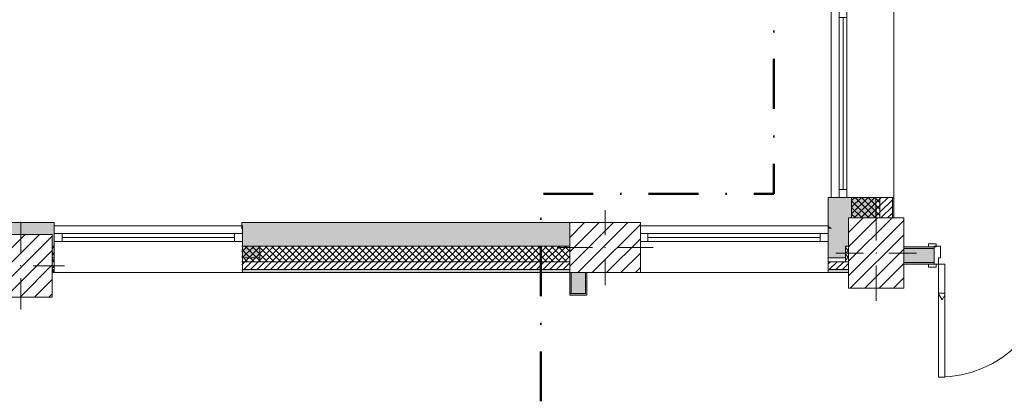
# Model space of a CAD drawing. Header units: millimetres. Extents: x -40968 to 11883, y -18948 to 4746.
# Tile 13 of 29: x -7257 to -977, y -13129 to -10724. Entities that reach past the tile are written whole.
import ezdxf

# ---------------------------------------------------------------- set-up
doc = ezdxf.new("R2010")
doc.units = ezdxf.units.MM
doc.header["$MEASUREMENT"] = 0
doc.linetypes.add('Punto & Rayas', pattern=[670.277762, 317.5, -176.388889, 0, -176.388874])
doc.linetypes.add('Wipeout_Contour', pattern=[1000, 0, -1000])
for name, color, linetype, lineweight, true_color in [('01_2D_Ambit_Pluma_Nº__242', 7, 'Continuous', 50, 0xfb0013), ('12_FAÇ_Façana_Pluma_Nº__102', 7, 'Continuous', 5, 0xcccccc), ('12_FAÇ_Façana_Pluma_Nº__174', 7, 'Continuous', 13, 0xe4ad2c), ('12_FAÇ_Façana_Pluma_Nº__176', 7, 'Continuous', 15, 0x93a0c6), ('12_FAÇ_Façana_Pluma_Nº__43', 7, 'Continuous', 5, 0xa4a4a6), ('Demolido_12_FAÇ_Façana_Pluma_Nº__102', 7, 'Continuous', 5, 0xcccccc), ('Demolido_12_FAÇ_Façana_Pluma_Nº__176', 7, 'Continuous', 15, 0x93a0c6), ('Demolido_Puertas Archicad_Pluma_Nº__3', 7, 'Continuous', 5, 0xa4a4a4), ('Puertas Archicad_Pluma_Nº__3', 7, 'Continuous', 5, 0xa4a4a4), ('Ventanas Archicad_Pluma_Nº__23', 7, 'Continuous', 5, 0xa4a4a6), ('Ventanas Archicad_Pluma_Nº__3', 7, 'Continuous', 5, 0xa4a4a4), ('Ventanas Archicad_Pluma_Nº__43', 7, 'Continuous', 5, 0xa4a4a6)]:
    doc.layers.add(name, color=color, linetype=linetype, lineweight=lineweight, true_color=true_color)
for name, color, linetype in [('10_ESTR_Pilars', 7, 'Continuous'), ('12_FAÇ_Façana', 7, 'Continuous'), ('Demolido_12_FAÇ_Façana', 7, 'Continuous'), ('Demolido_Puertas Archicad', 7, 'Continuous'), ('Puertas Archicad', 7, 'Continuous'), ('Ventanas Archicad', 7, 'Continuous')]:
    doc.layers.add(name, color=color, linetype=linetype)
for name, color, linetype, lineweight in [('10_ESTR_Pilars_Pluma_Nº__20', 1, 'Continuous', 5), ('10_ESTR_Pilars_Pluma_Nº__28', 7, 'Continuous', 20), ('10_ESTR_Pilars_Pluma_Nº__42', 8, 'Continuous', 25), ('12_FAÇ_Façana_Pluma_Nº__1', 7, 'Continuous', 5), ('12_FAÇ_Façana_Pluma_Nº__2', 8, 'Continuous', 5), ('12_FAÇ_Façana_Pluma_Nº__7', 7, 'Continuous', 5), ('Demolido_12_FAÇ_Façana_Pluma_Nº__7', 7, 'Continuous', 5), ('Demolido_Puertas Archicad_Pluma_Nº__1', 7, 'Continuous', 5), ('Demolido_Puertas Archicad_Pluma_Nº__7', 7, 'Continuous', 5), ('Puertas Archicad_Pluma_Nº__1', 7, 'Continuous', 5), ('Puertas Archicad_Pluma_Nº__7', 7, 'Continuous', 5), ('Ventanas Archicad_Pluma_Nº__1', 7, 'Continuous', 5), ('Ventanas Archicad_Pluma_Nº__7', 7, 'Continuous', 5)]:
    doc.layers.add(name, color=color, linetype=linetype, lineweight=lineweight)
pattern_1 = [(45, (0, 0), (-21.213203, 21.213203), [])]
pattern_2 = [(45, (0, 0), (-21.213203, 21.213203), []), (135, (0, 0), (21.213203, 21.213203), [])]
pattern_3 = [(0, (0, 0), (0, 75), [0, -75])]
pattern_4 = [(0, (0, 0), (0, 779.42), [48.75, -401.25]), (0, (225, 389.7), (0, 779.42), [48.75, -401.25]), (60, (0, 0), (-675, 389.7), [48.75, -401.25]), (60, (450, 0), (-675, 389.7), [48.75, -401.25]), (120, (48.75, 0), (675, 389.7), [48.75, -401.25]), (120, (498.75, 0), (675, 389.7), [48.75, -401.25]), (0, (0, 75), (0, 150), [0, -150, 0, -225]), (45, (75, 75), (-106.066, 106.066), [0, -112.5, 0, -187.5])]
pattern_5 = [(45, (0, 0), (-45.96194, 45.96194), [])]

# ---------------------------------------------------------------- blocks, each defined once
blk = doc.blocks.new('Ventana Vertical Multi-Faja 27')
at = {"layer": 'Ventanas Archicad_Pluma_Nº__1', "color": 7, "linetype": 'Continuous', "lineweight": 5}
for p, q in [((-600, 50), (600, 50)), ((-600, 0), (-550, 0)), ((-550, 0), (-550, -50)), ((-550, 0), (550, 0)), ((550, -50), (550, 0)), ((550, 0), (600, 0)), ((-550, -50), (-600, -50)), ((-550, -25), (550, -25)), ((550, -50), (-550, -50)), ((600, -50), (550, -50)), ((-600, -180), (-600, -155)), ((600, -180), (600, -155)), ((-600, -250), (600, -250))]:
    blk.add_line(p, q, dxfattribs=at)
at = {"layer": 'Ventanas Archicad_Pluma_Nº__7', "color": 7, "linetype": 'Continuous', "lineweight": 5}
for p, q in [((-600, 50), (-600, 30)), ((-600, 30), (-600, 0)), ((-600, 30), (-600, 0)), ((-600, 0), (-600, -50)), ((-600, 0), (-600, -50)), ((-600, 0), (-600, -50)), ((-600, 0), (-600, -50)), ((600, 50), (600, 30)), ((600, 30), (600, 0)), ((600, 30), (600, 0)), ((600, 0), (600, -50)), ((600, 0), (600, -50)), ((600, 0), (600, -50)), ((600, 0), (600, -50)), ((-600, -50), (-600, -80)), ((-600, -50), (-600, -80)), ((600, -50), (600, -80)), ((600, -50), (600, -80)), ((-600, -80), (-600, -155)), ((-600, -80), (-600, -155)), ((600, -80), (600, -155)), ((600, -80), (600, -155)), ((-600, -180), (-600, -230)), ((600, -180), (600, -230)), ((-600, -230), (-600, -250)), ((600, -230), (600, -250))]:
    blk.add_line(p, q, dxfattribs=at)
blk = doc.blocks.new('Muro_2_1', base_point=(-1681.1, -12339))
at = {"layer": '12_FAÇ_Façana', "linetype": 'Continuous', "lineweight": 0, "true_color": 0x000000}
h = blk.add_hatch(dxfattribs=at)
h.set_pattern_fill('Yeso_0001', color=18, style=0, pattern_type=2)
h.set_pattern_definition(pattern_3)
h.paths.add_polyline_path([(-3301.1, -12269), (-3301.1, -12244), (-3411.1, -12244), (-3411.1, -12269)])
h = blk.add_hatch(dxfattribs=at)
h.set_pattern_fill('Yeso_0001', color=18, style=0, pattern_type=2)
h.set_pattern_definition(pattern_3)
h.paths.add_polyline_path([(-2101.1, -12269), (-1991.1, -12269), (-1991.1, -12244), (-2101.1, -12244)])
at = {"layer": '12_FAÇ_Façana_Pluma_Nº__102', "linetype": 'Continuous', "lineweight": 0, "true_color": 0xe5e5e5}
for points in [[(-3411.1, -12169), (-3411.1, -12244), (-3301.1, -12244), (-3301.1, -12059)], [(-1991.1, -12169), (-2101.1, -12059), (-2101.1, -12244), (-1991.1, -12244)]]:
    blk.add_hatch(color=254, dxfattribs=at).paths.add_polyline_path(points)
at = {"layer": '12_FAÇ_Façana_Pluma_Nº__174', "linetype": 'Continuous', "lineweight": 13, "true_color": 0xe4ad2c}
h = blk.add_hatch(dxfattribs=at)
h.set_pattern_fill('SATE_Aislamiento_0001', color=42, style=0, pattern_type=2)
h.set_pattern_definition(pattern_2)
h.paths.add_polyline_path([(-1991.1, -12169), (-1991.1, -12244), (-1991.1, -12269), (-1971.1, -12269), (-1971.1, -12169)])
at = {"layer": '12_FAÇ_Façana_Pluma_Nº__176', "linetype": 'Continuous', "lineweight": 0, "true_color": 0x495063}
blk.add_hatch(color=251, dxfattribs=at).paths.add_polyline_path([(-2101.1, -12339), (-1971.1, -12339), (-1971.1, -12319), (-2101.1, -12319)])
at = {"layer": '12_FAÇ_Façana_Pluma_Nº__2', "linetype": 'Continuous', "lineweight": 5}
h = blk.add_hatch(dxfattribs=at)
h.set_pattern_fill('Ceramic_0001', color=8, style=0, pattern_type=2)
h.set_pattern_definition(pattern_1)
h.paths.add_polyline_path([(-1971.1, -12269), (-2101.1, -12269), (-2101.1, -12319), (-1971.1, -12319)])
at = {"layer": '12_FAÇ_Façana_Pluma_Nº__1', "color": 7, "linetype": 'Continuous', "lineweight": 5}
for p, q in [((-3411.1, -12244), (-3411.1, -12269)), ((-3301.1, -12244), (-3411.1, -12244)), ((-3301.1, -12269), (-3301.1, -12244)), ((-2101.1, -12269), (-2101.1, -12244)), ((-2101.1, -12244), (-1991.1, -12244)), ((-1991.1, -12244), (-1991.1, -12269)), ((-3411.1, -12269), (-3301.1, -12269)), ((-1991.1, -12269), (-2101.1, -12269))]:
    blk.add_line(p, q, dxfattribs=at)
at = {"layer": '12_FAÇ_Façana_Pluma_Nº__7', "color": 7, "linetype": 'Continuous', "lineweight": 5}
for p, q in [((-3301.1, -12039), (-3301.1, -12059)), ((-2101.1, -12039), (-2101.1, -12059)), ((-3301.1, -12059), (-3301.1, -12089)), ((-3301.1, -12059), (-3301.1, -12089)), ((-3301.1, -12089), (-3301.1, -12139)), ((-3301.1, -12089), (-3301.1, -12139)), ((-2101.1, -12059), (-2101.1, -12089)), ((-2101.1, -12059), (-2101.1, -12089)), ((-2101.1, -12089), (-2101.1, -12139)), ((-2101.1, -12089), (-2101.1, -12139)), ((-3411.1, -12169), (-3411.1, -12244)), ((-3301.1, -12139), (-3301.1, -12169)), ((-3301.1, -12139), (-3301.1, -12169)), ((-3301.1, -12169), (-3301.1, -12244)), ((-3301.1, -12169), (-3301.1, -12244)), ((-2101.1, -12139), (-2101.1, -12169)), ((-2101.1, -12139), (-2101.1, -12169)), ((-2101.1, -12169), (-2101.1, -12244)), ((-2101.1, -12169), (-2101.1, -12244)), ((-1991.1, -12169), (-1971.1, -12169)), ((-1991.1, -12169), (-1991.1, -12244)), ((-3301.1, -12269), (-3301.1, -12319)), ((-2101.1, -12269), (-2101.1, -12319)), ((-1991.1, -12269), (-1971.1, -12269)), ((-3301.1, -12319), (-3301.1, -12339)), ((-2101.1, -12319), (-1971.1, -12319)), ((-2101.1, -12319), (-2101.1, -12339))]:
    blk.add_line(p, q, dxfattribs=at)
at = {"layer": '12_FAÇ_Façana_Pluma_Nº__7', "color": 7, "linetype": 'Continuous', "lineweight": 5, "flags": 128}
blk.add_lwpolyline([(-2101.1, -12339), (-1971.1, -12339)], dxfattribs=at)
at = {"layer": 'Ventanas Archicad', "color": 253, "linetype": 'Continuous', "lineweight": 5, "true_color": 0xa4a4a6, "zscale": 1000}
blk.add_blockref('Ventana Vertical Multi-Faja 27', (-2701.1, -12089), dxfattribs=at)
blk = doc.blocks.new('Muro_18_1', base_point=(-1681.1, -11859))
at = {"layer": '12_FAÇ_Façana_Pluma_Nº__102', "linetype": 'Continuous', "lineweight": 0, "true_color": 0xe5e5e5}
for points in [[(-2101.1, -11859), (-2101.1, -12039), (-2073.1, -12059), (-1971.1, -12059), (-1971.1, -11989), (-1951.1, -11989), (-1951.1, -11859)], [(-2073.1, -12059), (-2101.1, -12039), (-2101.1, -12059)], [(-2073.1, -12059), (-2101.1, -12059), (-1991.1, -12169), (-1971.1, -12169), (-1971.1, -12131.8)], [(-2073.1, -12059), (-1971.1, -12131.8), (-1971.1, -12059)]]:
    blk.add_hatch(color=254, dxfattribs=at).paths.add_polyline_path(points)
at = {"layer": '12_FAÇ_Façana_Pluma_Nº__174', "linetype": 'Continuous', "lineweight": 13, "true_color": 0xe4ad2c}
h = blk.add_hatch(dxfattribs=at)
h.set_pattern_fill('SATE_Aislamiento_0001', color=42, style=0, pattern_type=2)
h.set_pattern_definition(pattern_2)
h.paths.add_polyline_path([(-1951.1, -11859), (-1951.1, -11989), (-1771.1, -11989), (-1771.1, -11859)])
at = {"layer": '12_FAÇ_Façana_Pluma_Nº__176', "linetype": 'Continuous', "lineweight": 0, "true_color": 0x495063}
blk.add_hatch(color=251, dxfattribs=at).paths.add_polyline_path([(-1691.1, -11989), (-1681.1, -11989), (-1681.1, -11859), (-1691.1, -11859)])
at = {"layer": '12_FAÇ_Façana_Pluma_Nº__2', "linetype": 'Continuous', "lineweight": 5}
h = blk.add_hatch(dxfattribs=at)
h.set_pattern_fill('Ceramic_0001', color=8, style=0, pattern_type=2)
h.set_pattern_definition(pattern_1)
h.paths.add_polyline_path([(-1771.1, -11989), (-1691.1, -11989), (-1691.1, -11859), (-1771.1, -11859)])
at = {"layer": '12_FAÇ_Façana_Pluma_Nº__7', "color": 7, "linetype": 'Continuous', "lineweight": 5}
for p, q in [((-1951.1, -11859), (-1951.1, -11989)), ((-1771.1, -11989), (-1771.1, -11859)), ((-1691.1, -11989), (-1691.1, -11859)), ((-1991.1, -12169), (-1971.1, -12169))]:
    blk.add_line(p, q, dxfattribs=at)
at = {"layer": '12_FAÇ_Façana_Pluma_Nº__7', "color": 7, "linetype": 'Continuous', "lineweight": 5, "flags": 128}
for points in [[(-2101.1, -11859), (-2101.1, -12039)], [(-2101.1, -11859), (-2071.1, -11859)], [(-1951.1, -11859), (-1921.1, -11859)], [(-1681.1, -11989), (-1681.1, -11859)]]:
    blk.add_lwpolyline(points, dxfattribs=at)
blk = doc.blocks.new('Ventana Vertical Multi-Faja 27_7')
at = {"layer": 'Ventanas Archicad_Pluma_Nº__1', "color": 7, "linetype": 'Continuous', "lineweight": 5}
for p, q in [((-600, 50), (600, 50)), ((-600, 0), (-550, 0)), ((-550, 0), (-550, -50)), ((-550, 0), (550, 0)), ((550, -50), (550, 0)), ((550, 0), (600, 0)), ((-550, -50), (-600, -50)), ((-550, -25), (550, -25)), ((550, -50), (-550, -50)), ((600, -50), (550, -50)), ((-600, -260), (-600, -235)), ((600, -260), (600, -235)), ((-600, -350), (600, -350))]:
    blk.add_line(p, q, dxfattribs=at)
at = {"layer": 'Ventanas Archicad_Pluma_Nº__7', "color": 7, "linetype": 'Continuous', "lineweight": 5}
for p, q in [((-600, 50), (-600, 40)), ((-600, 40), (-600, 0)), ((-600, 40), (-600, 0)), ((-600, 0), (-600, -50)), ((-600, 0), (-600, -50)), ((-600, 0), (-600, -50)), ((-600, 0), (-600, -50)), ((600, 50), (600, 40)), ((600, 40), (600, 0)), ((600, 40), (600, 0)), ((600, 0), (600, -50)), ((600, 0), (600, -50)), ((600, 0), (600, -50)), ((600, 0), (600, -50)), ((-600, -50), (-600, -110)), ((-600, -50), (-600, -110)), ((600, -50), (600, -110)), ((600, -50), (600, -110)), ((-600, -110), (-600, -235)), ((-600, -110), (-600, -235)), ((600, -110), (600, -235)), ((600, -110), (600, -235)), ((-600, -260), (-600, -340)), ((600, -260), (600, -340)), ((-600, -340), (-600, -350)), ((600, -340), (600, -350))]:
    blk.add_line(p, q, dxfattribs=at)
blk = doc.blocks.new('Muro_19_1', base_point=(-1681.1, -10659))
at = {"layer": '12_FAÇ_Façana', "linetype": 'Continuous', "lineweight": 0, "true_color": 0x000000}
h = blk.add_hatch(dxfattribs=at)
h.set_pattern_fill('Yeso_0001', color=18, style=0, pattern_type=2)
h.set_pattern_definition(pattern_3)
h.paths.add_polyline_path([(-1771.1, -10659), (-1771.1, -10509), (-1796.1, -10509), (-1796.1, -10659)])
h = blk.add_hatch(dxfattribs=at)
h.set_pattern_fill('Yeso_0001', color=18, style=0, pattern_type=2)
h.set_pattern_definition(pattern_3)
h.paths.add_polyline_path([(-1771.1, -11859), (-1796.1, -11859), (-1796.1, -12009), (-1771.1, -12009)])
at = {"layer": '12_FAÇ_Façana_Pluma_Nº__102', "linetype": 'Continuous', "lineweight": 0, "true_color": 0xe5e5e5}
for points in [[(-1921.1, -10509), (-2071.1, -10659), (-1796.1, -10659), (-1796.1, -10509)], [(-1921.1, -12009), (-1796.1, -12009), (-1796.1, -11859), (-2071.1, -11859)]]:
    blk.add_hatch(color=254, dxfattribs=at).paths.add_polyline_path(points)
at = {"layer": '12_FAÇ_Façana_Pluma_Nº__1', "color": 7, "linetype": 'Continuous', "lineweight": 5}
for p, q in [((-1796.1, -10509), (-1771.1, -10509)), ((-1796.1, -10659), (-1796.1, -10509)), ((-1771.1, -10509), (-1771.1, -10659)), ((-1771.1, -10659), (-1796.1, -10659)), ((-1771.1, -11859), (-1796.1, -11859)), ((-1796.1, -11859), (-1796.1, -12009)), ((-1771.1, -12009), (-1771.1, -11859)), ((-1796.1, -12009), (-1771.1, -12009))]:
    blk.add_line(p, q, dxfattribs=at)
at = {"layer": '12_FAÇ_Façana_Pluma_Nº__7', "color": 7, "linetype": 'Continuous', "lineweight": 5}
for p, q in [((-1921.1, -10509), (-1796.1, -10509)), ((-2081.1, -10659), (-2071.1, -10659)), ((-2071.1, -10659), (-2031.1, -10659)), ((-2071.1, -10659), (-2031.1, -10659)), ((-2031.1, -10659), (-1981.1, -10659)), ((-2031.1, -10659), (-1981.1, -10659)), ((-1981.1, -10659), (-1921.1, -10659)), ((-1981.1, -10659), (-1921.1, -10659)), ((-1921.1, -10659), (-1796.1, -10659)), ((-1921.1, -10659), (-1796.1, -10659)), ((-1771.1, -10659), (-1691.1, -10659)), ((-1691.1, -10659), (-1681.1, -10659)), ((-2081.1, -11859), (-2071.1, -11859)), ((-2071.1, -11859), (-2031.1, -11859)), ((-2071.1, -11859), (-2031.1, -11859)), ((-2031.1, -11859), (-1981.1, -11859)), ((-2031.1, -11859), (-1981.1, -11859)), ((-1981.1, -11859), (-1921.1, -11859)), ((-1981.1, -11859), (-1921.1, -11859)), ((-1921.1, -11859), (-1796.1, -11859)), ((-1921.1, -11859), (-1796.1, -11859)), ((-1771.1, -11859), (-1691.1, -11859)), ((-1691.1, -11859), (-1681.1, -11859)), ((-1921.1, -12009), (-1796.1, -12009))]:
    blk.add_line(p, q, dxfattribs=at)
at = {"layer": 'Ventanas Archicad', "color": 253, "linetype": 'Continuous', "lineweight": 5, "true_color": 0xa4a4a6, "zscale": 1000, "rotation": 90.00000000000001}
blk.add_blockref('Ventana Vertical Multi-Faja 27_7', (-2031.1, -11259), dxfattribs=at)
blk = doc.blocks.new('Muro_21_1', base_point=(-3301.1, -12339))
at = {"layer": '12_FAÇ_Façana_Pluma_Nº__102', "linetype": 'Continuous', "lineweight": 0, "true_color": 0xe5e5e5}
blk.add_hatch(color=254, dxfattribs=at).paths.add_polyline_path([(-5841.1, -12019), (-5841.1, -12169), (-3748.9, -12169), (-3748.9, -12019)])
at = {"layer": '12_FAÇ_Façana_Pluma_Nº__174', "linetype": 'Continuous', "lineweight": 13, "true_color": 0xe4ad2c}
h = blk.add_hatch(dxfattribs=at)
h.set_pattern_fill('SATE_Aislamiento_0001', color=42, style=0, pattern_type=2)
h.set_pattern_definition(pattern_2)
h.paths.add_polyline_path([(-5841.1, -12169), (-5841.1, -12269), (-3748.9, -12269), (-3748.9, -12169)])
at = {"layer": '12_FAÇ_Façana_Pluma_Nº__176', "linetype": 'Continuous', "lineweight": 0, "true_color": 0x495063}
blk.add_hatch(color=251, dxfattribs=at).paths.add_polyline_path([(-3748.9, -12319), (-5841.1, -12319), (-5841.1, -12339), (-3748.9, -12339)])
at = {"layer": '12_FAÇ_Façana_Pluma_Nº__2', "linetype": 'Continuous', "lineweight": 5}
h = blk.add_hatch(dxfattribs=at)
h.set_pattern_fill('Ceramic_0001', color=8, style=0, pattern_type=2)
h.set_pattern_definition(pattern_1)
h.paths.add_polyline_path([(-5841.1, -12269), (-5841.1, -12319), (-3748.9, -12319), (-3748.9, -12269)])
at = {"layer": '12_FAÇ_Façana_Pluma_Nº__7', "color": 7, "linetype": 'Continuous', "lineweight": 5}
for p, q in [((-5841.1, -12169), (-3748.9, -12169)), ((-5841.1, -12269), (-3748.9, -12269)), ((-5841.1, -12319), (-3748.9, -12319))]:
    blk.add_line(p, q, dxfattribs=at)
at = {"layer": '12_FAÇ_Façana_Pluma_Nº__7', "color": 7, "linetype": 'Continuous', "lineweight": 5, "flags": 128}
for points in [[(-3748.9, -12019), (-5841.1, -12019)], [(-5841.1, -12019), (-5841.1, -12059)], [(-5841.1, -12339), (-3748.9, -12339)]]:
    blk.add_lwpolyline(points, dxfattribs=at)
blk = doc.blocks.new('Muro_22_1', base_point=(-7036.1, -12339))
at = {"layer": '12_FAÇ_Façana_Pluma_Nº__102', "linetype": 'Continuous', "lineweight": 0, "true_color": 0xe5e5e5}
for points in [[(-10427.9, -12019), (-10997.4, -12019), (-10997.4, -12169), (-10427.9, -12169)], [(-10427.9, -12169), (-10337.9, -12169), (-10337.9, -12019), (-10427.9, -12019)], [(-10337.9, -12019), (-10337.9, -12169), (-7450.4, -12169), (-7450.4, -12094.6), (-7050.4, -12094.6), (-7050.4, -12169), (-7036.1, -12169), (-7036.1, -12019)]]:
    blk.add_hatch(color=254, dxfattribs=at).paths.add_polyline_path(points)
at = {"layer": '12_FAÇ_Façana_Pluma_Nº__174', "linetype": 'Continuous', "lineweight": 13, "true_color": 0xe4ad2c}
h = blk.add_hatch(dxfattribs=at)
h.set_pattern_fill('SATE_Aislamiento_0001', color=42, style=0, pattern_type=2)
h.set_pattern_definition(pattern_2)
h.paths.add_polyline_path([(-10427.9, -12169), (-10997.4, -12169), (-10997.4, -12269), (-10427.9, -12269)])
h = blk.add_hatch(dxfattribs=at)
h.set_pattern_fill('SATE_Aislamiento_0001', color=42, style=0, pattern_type=2)
h.set_pattern_definition(pattern_2)
h.paths.add_polyline_path([(-10337.9, -12269), (-7450.4, -12269), (-7450.4, -12169), (-10337.9, -12169)])
h = blk.add_hatch(dxfattribs=at)
h.set_pattern_fill('SATE_Aislamiento_0001', color=42, style=0, pattern_type=2)
h.set_pattern_definition(pattern_2)
h.paths.add_polyline_path([(-7050.4, -12269), (-7036.1, -12269), (-7036.1, -12169), (-7050.4, -12169)])
at = {"layer": '12_FAÇ_Façana_Pluma_Nº__176', "linetype": 'Continuous', "lineweight": 0, "true_color": 0x495063}
for points in [[(-10437.9, -12319), (-10997.4, -12319), (-10997.4, -12339), (-10437.9, -12339)], [(-10437.9, -12339), (-10427.9, -12339), (-10427.9, -12319), (-10437.9, -12319)], [(-10337.9, -12339), (-10327.9, -12339), (-10327.9, -12319), (-10337.9, -12319)], [(-10327.9, -12339), (-7450.4, -12339), (-7450.4, -12319), (-10327.9, -12319)], [(-7050.4, -12339), (-7036.1, -12339), (-7036.1, -12319), (-7050.4, -12319)]]:
    blk.add_hatch(color=251, dxfattribs=at).paths.add_polyline_path(points)
at = {"layer": '12_FAÇ_Façana_Pluma_Nº__2', "linetype": 'Continuous', "lineweight": 5}
h = blk.add_hatch(dxfattribs=at)
h.set_pattern_fill('Ceramic_0001', color=8, style=0, pattern_type=2)
h.set_pattern_definition(pattern_1)
h.paths.add_polyline_path([(-10427.9, -12269), (-10997.4, -12269), (-10997.4, -12319), (-10427.9, -12319)])
h = blk.add_hatch(dxfattribs=at)
h.set_pattern_fill('Ceramic_0001', color=8, style=0, pattern_type=2)
h.set_pattern_definition(pattern_1)
h.paths.add_polyline_path([(-10337.9, -12319), (-7450.4, -12319), (-7450.4, -12269), (-10337.9, -12269)])
h = blk.add_hatch(dxfattribs=at)
h.set_pattern_fill('Ceramic_0001', color=8, style=0, pattern_type=2)
h.set_pattern_definition(pattern_1)
h.paths.add_polyline_path([(-7050.4, -12319), (-7036.1, -12319), (-7036.1, -12269), (-7050.4, -12269)])
at = {"layer": '12_FAÇ_Façana_Pluma_Nº__7', "color": 7, "linetype": 'Continuous', "lineweight": 5}
for p, q in [((-10997.4, -12169), (-10427.9, -12169)), ((-10427.9, -12169), (-10427.9, -12269)), ((-10337.9, -12269), (-10337.9, -12169)), ((-10337.9, -12169), (-7450.4, -12169)), ((-7050.4, -12169), (-7036.1, -12169)), ((-10997.4, -12269), (-10427.9, -12269)), ((-10427.9, -12269), (-10427.9, -12319)), ((-10337.9, -12319), (-10337.9, -12269)), ((-10337.9, -12269), (-7450.4, -12269)), ((-7050.4, -12269), (-7036.1, -12269)), ((-10997.4, -12319), (-10427.9, -12319)), ((-10427.9, -12319), (-10427.9, -12339)), ((-10337.9, -12339), (-10337.9, -12319)), ((-10337.9, -12319), (-7450.4, -12319)), ((-7050.4, -12319), (-7036.1, -12319))]:
    blk.add_line(p, q, dxfattribs=at)
at = {"layer": '12_FAÇ_Façana_Pluma_Nº__7', "color": 7, "linetype": 'Continuous', "lineweight": 5, "flags": 128}
for points in [[(-7036.1, -12019), (-10997.4, -12019)], [(-10997.4, -12019), (-10997.4, -12339)], [(-7036.1, -12059), (-7036.1, -12019)], [(-10997.4, -12339), (-10437.9, -12339)], [(-10327.9, -12339), (-7450.4, -12339)], [(-7050.4, -12339), (-7036.1, -12339)]]:
    blk.add_lwpolyline(points, dxfattribs=at)
blk = doc.blocks.new('Ventana Vertical Multi-Faja 27_9')
at = {"layer": 'Ventanas Archicad_Pluma_Nº__23', "color": 253, "linetype": 'Continuous', "lineweight": 5, "true_color": 0xa4a4a6}
for p, q in [((-600, 0), (-550, 0)), ((-550, 0), (-550, -50)), ((550, -50), (550, 0)), ((550, 0), (600, 0)), ((-550, -50), (-600, -50)), ((600, -50), (550, -50))]:
    blk.add_line(p, q, dxfattribs=at)
at = {"layer": 'Ventanas Archicad_Pluma_Nº__3', "color": 253, "linetype": 'Continuous', "lineweight": 5, "true_color": 0xa4a4a4}
for p, q in [((-600, 50), (600, 50)), ((-550, 0), (550, 0)), ((-550, -25), (550, -25)), ((550, -50), (-550, -50)), ((-600, -250), (600, -250))]:
    blk.add_line(p, q, dxfattribs=at)
at = {"layer": 'Ventanas Archicad_Pluma_Nº__43', "color": 253, "linetype": 'Continuous', "lineweight": 5, "true_color": 0xa4a4a6}
for p, q in [((-600, -180), (-600, -155)), ((600, -180), (600, -155))]:
    blk.add_line(p, q, dxfattribs=at)
at = {"layer": 'Ventanas Archicad_Pluma_Nº__7', "color": 7, "linetype": 'Continuous', "lineweight": 5}
for p, q in [((-600, 50), (-600, 30)), ((-600, 30), (-600, 0)), ((-600, 30), (-600, 0)), ((-600, 0), (-600, -50)), ((-600, 0), (-600, -50)), ((-600, 0), (-600, -50)), ((-600, 0), (-600, -50)), ((600, 50), (600, 30)), ((600, 30), (600, 0)), ((600, 30), (600, 0)), ((600, 0), (600, -50)), ((600, 0), (600, -50)), ((600, 0), (600, -50)), ((600, 0), (600, -50)), ((-600, -50), (-600, -80)), ((-600, -50), (-600, -80)), ((600, -50), (600, -80)), ((600, -50), (600, -80)), ((-600, -80), (-600, -155)), ((-600, -80), (-600, -155)), ((600, -80), (600, -155)), ((600, -80), (600, -155)), ((-600, -180), (-600, -230)), ((600, -180), (600, -230)), ((-600, -230), (-600, -250)), ((600, -230), (600, -250))]:
    blk.add_line(p, q, dxfattribs=at)
blk = doc.blocks.new('Muro_23_1', base_point=(-5841.1, -12339))
at = {"layer": '12_FAÇ_Façana', "linetype": 'Continuous', "lineweight": 0, "true_color": 0x000000}
h = blk.add_hatch(dxfattribs=at)
h.set_pattern_fill('Yeso_0001', color=18, style=0, pattern_type=2)
h.set_pattern_definition(pattern_3)
h.paths.add_polyline_path([(-7036.1, -12269), (-7036.1, -12244), (-7146.1, -12244), (-7146.1, -12269)])
h = blk.add_hatch(dxfattribs=at)
h.set_pattern_fill('Yeso_0001', color=18, style=0, pattern_type=2)
h.set_pattern_definition(pattern_3)
h.paths.add_polyline_path([(-5836.1, -12269), (-5726.1, -12269), (-5726.1, -12244), (-5836.1, -12244)])
at = {"layer": '12_FAÇ_Façana_Pluma_Nº__102', "linetype": 'Continuous', "lineweight": 0, "true_color": 0xe5e5e5}
for points in [[(-7146.1, -12169), (-7146.1, -12244), (-7036.1, -12244), (-7036.1, -12059)], [(-5726.1, -12169), (-5836.1, -12059), (-5836.1, -12244), (-5726.1, -12244)]]:
    blk.add_hatch(color=254, dxfattribs=at).paths.add_polyline_path(points)
at = {"layer": '12_FAÇ_Façana_Pluma_Nº__43', "color": 253, "linetype": 'Continuous', "lineweight": 5, "true_color": 0xa4a4a6}
for p, q in [((-7146.1, -12244), (-7146.1, -12269)), ((-7036.1, -12244), (-7146.1, -12244)), ((-7036.1, -12269), (-7036.1, -12244)), ((-5836.1, -12269), (-5836.1, -12244)), ((-5836.1, -12244), (-5726.1, -12244)), ((-5726.1, -12244), (-5726.1, -12269)), ((-7146.1, -12269), (-7036.1, -12269)), ((-5726.1, -12269), (-5836.1, -12269))]:
    blk.add_line(p, q, dxfattribs=at)
at = {"layer": '12_FAÇ_Façana_Pluma_Nº__7', "color": 7, "linetype": 'Continuous', "lineweight": 5}
for p, q in [((-7036.1, -12039), (-7036.1, -12059)), ((-5836.1, -12039), (-5836.1, -12059)), ((-7036.1, -12059), (-7036.1, -12089)), ((-7036.1, -12059), (-7036.1, -12089)), ((-7036.1, -12089), (-7036.1, -12139)), ((-7036.1, -12089), (-7036.1, -12139)), ((-5836.1, -12059), (-5836.1, -12089)), ((-5836.1, -12059), (-5836.1, -12089)), ((-5836.1, -12089), (-5836.1, -12139)), ((-5836.1, -12089), (-5836.1, -12139)), ((-7146.1, -12169), (-7146.1, -12244)), ((-7036.1, -12139), (-7036.1, -12169)), ((-7036.1, -12139), (-7036.1, -12169)), ((-7036.1, -12169), (-7036.1, -12244)), ((-7036.1, -12169), (-7036.1, -12244)), ((-5836.1, -12139), (-5836.1, -12169)), ((-5836.1, -12139), (-5836.1, -12169)), ((-5836.1, -12169), (-5836.1, -12244)), ((-5836.1, -12169), (-5836.1, -12244)), ((-5726.1, -12169), (-5726.1, -12244)), ((-7036.1, -12269), (-7036.1, -12319)), ((-5836.1, -12269), (-5836.1, -12319)), ((-7036.1, -12319), (-7036.1, -12339)), ((-5836.1, -12319), (-5836.1, -12339))]:
    blk.add_line(p, q, dxfattribs=at)
at = {"layer": 'Ventanas Archicad', "color": 253, "linetype": 'Continuous', "lineweight": 5, "true_color": 0xa4a4a6, "zscale": 1000}
blk.add_blockref('Ventana Vertical Multi-Faja 27_9', (-6436.1, -12089), dxfattribs=at)
blk = doc.blocks.new('Puerta Corredera Exterior 27')
at = {"layer": 'Puertas Archicad', "linetype": 'Continuous', "lineweight": 0, "true_color": 0xffffff}
h = blk.add_hatch(dxfattribs=at)
h.set_pattern_fill('Hormigón_en_Masa_0001', style=0, pattern_type=2)
h.set_pattern_definition(pattern_4)
h.paths.add_polyline_path([(428.1, 45), (428.1, 5), (528.1, 5), (528.1, 45)])
h = blk.add_hatch(dxfattribs=at)
h.set_pattern_fill('Hormigón_en_Masa_0001', style=0, pattern_type=2)
h.set_pattern_definition(pattern_4)
h.paths.add_polyline_path([(1602.1, 5), (1602.1, 45), (1502.1, 45), (1502.1, 5)])
at = {"layer": 'Puertas Archicad_Pluma_Nº__1', "color": 7, "linetype": 'Continuous', "lineweight": 5}
for p, q in [((428.1, 45), (528.1, 45)), ((428.1, 5), (428.1, 45)), ((528.1, 5), (428.1, 5)), ((528.1, 45), (528.1, 5)), ((528.1, 25), (1502.1, 25)), ((1502.1, 5), (1502.1, 45)), ((1502.1, 45), (1602.1, 45)), ((1602.1, 5), (1502.1, 5)), ((1602.1, 45), (1602.1, 5))]:
    blk.add_line(p, q, dxfattribs=at)
at = {"layer": 'Puertas Archicad_Pluma_Nº__1', "color": 7, "linetype": 'Continuous', "lineweight": 5, "flags": 128}
for points in [[(528.1, 45), (1502.1, 45), (1502.1, 25), (528.1, 25)], [(528.1, 25), (1502.1, 25), (1502.1, 5), (528.1, 5)]]:
    blk.add_lwpolyline(points, close=True, dxfattribs=at)
at = {"layer": 'Puertas Archicad_Pluma_Nº__3', "color": 253, "linetype": 'Continuous', "lineweight": 5, "true_color": 0xa4a4a4}
for p, q in [((1215.1, 145), (1165.1, 195)), ((1015.1, 145), (1215.1, 145)), ((1215.1, 145), (1165.1, 95))]:
    blk.add_line(p, q, dxfattribs=at)
at = {"layer": 'Puertas Archicad_Pluma_Nº__7', "color": 7, "linetype": 'Continuous', "lineweight": 5}
for p, q in [((-577, 0), (-577, -110)), ((577, 0), (577, -110)), ((-587, -110), (-577, -110)), ((587, -110), (577, -110))]:
    blk.add_line(p, q, dxfattribs=at)
blk = doc.blocks.new('Muro_45_1', base_point=(-3748.9, -17084))
at = {"layer": '12_FAÇ_Façana_Pluma_Nº__102', "linetype": 'Continuous', "lineweight": 0, "true_color": 0xe5e5e5}
for points in [[(-3738.9, -12473), (-3648.9, -12473), (-3648.9, -12339), (-3738.9, -12339)], [(-3738.9, -16644), (-3648.9, -16644), (-3648.9, -13647), (-3738.9, -13647)], [(-3738.9, -16644), (-3738.9, -16701), (-3648.9, -16701), (-3648.9, -16644)], [(-3738.9, -16701), (-3738.9, -16771), (-3648.9, -16771), (-3648.9, -16701)], [(-3738.9, -16771), (-3738.9, -16984), (-3648.9, -16984), (-3648.9, -16771)], [(-3738.9, -16984), (-3648.9, -17074), (-3648.9, -16984)]]:
    blk.add_hatch(color=254, dxfattribs=at).paths.add_polyline_path(points)
at = {"layer": '12_FAÇ_Façana_Pluma_Nº__176', "linetype": 'Continuous', "lineweight": 0, "true_color": 0x495063}
for points in [[(-3738.9, -12339), (-3748.9, -12339), (-3748.9, -12473), (-3738.9, -12473)], [(-3648.9, -12473), (-3638.9, -12473), (-3638.9, -12339), (-3648.9, -12339)], [(-3638.9, -12483), (-3638.9, -12473), (-3648.9, -12473), (-3748.9, -12473), (-3748.9, -12483)], [(-3638.9, -13647), (-3638.9, -13637), (-3748.9, -13637), (-3748.9, -13647), (-3648.9, -13647)], [(-3748.9, -13647), (-3748.9, -16691), (-3738.9, -16691), (-3738.9, -13647)], [(-3638.9, -13647), (-3648.9, -13647), (-3648.9, -16634), (-3638.9, -16634)], [(-3648.9, -16634), (-3648.9, -16644), (-3638.9, -16644), (-3638.9, -16634)], [(-3748.9, -16691), (-3748.9, -16701), (-3738.9, -16701), (-3738.9, -16691)], [(-3648.9, -16714), (-3648.9, -16724), (-3638.9, -16724), (-3638.9, -16714)], [(-3648.9, -16724), (-3648.9, -16974), (-3638.9, -16974), (-3638.9, -16724)], [(-3748.9, -16771), (-3748.9, -16781), (-3738.9, -16781), (-3738.9, -16771)], [(-3748.9, -16781), (-3748.9, -16974), (-3738.9, -16974), (-3738.9, -16781)], [(-3648.9, -16974), (-3648.9, -16984), (-3638.9, -16984), (-3638.9, -16974)], [(-3648.9, -17074), (-3638.9, -17084), (-3638.9, -17074)]]:
    blk.add_hatch(color=251, dxfattribs=at).paths.add_polyline_path(points)
at = {"layer": '12_FAÇ_Façana_Pluma_Nº__7', "color": 7, "linetype": 'Continuous', "lineweight": 5}
for p, q in [((-3738.9, -12339), (-3738.9, -12473)), ((-3648.9, -12473), (-3648.9, -12339)), ((-3748.9, -12473), (-3748.9, -12483)), ((-3648.9, -12473), (-3748.9, -12473)), ((-3748.9, -12483), (-3638.9, -12483)), ((-3638.9, -12473), (-3638.9, -12483)), ((-3748.9, -13637), (-3638.9, -13637)), ((-3748.9, -13647), (-3748.9, -13637)), ((-3648.9, -13647), (-3748.9, -13647)), ((-3738.9, -13647), (-3738.9, -16644)), ((-3648.9, -16644), (-3648.9, -13647)), ((-3638.9, -13647), (-3638.9, -13637)), ((-3738.9, -16701), (-3748.9, -16701)), ((-3738.9, -16644), (-3738.9, -16701)), ((-3648.9, -16771), (-3648.9, -16701)), ((-3748.9, -16771), (-3738.9, -16771)), ((-3738.9, -16771), (-3738.9, -16974)), ((-3648.9, -16984), (-3648.9, -16771)), ((-3738.9, -16984), (-3738.9, -16974))]:
    blk.add_line(p, q, dxfattribs=at)
at = {"layer": '12_FAÇ_Façana_Pluma_Nº__7', "color": 7, "linetype": 'Continuous', "lineweight": 5, "flags": 128}
for points in [[(-3748.9, -12339), (-3748.9, -12473)], [(-3638.9, -12473), (-3638.9, -12339)], [(-3748.9, -13647), (-3748.9, -16691)], [(-3638.9, -16634), (-3638.9, -13647)], [(-3638.9, -16974), (-3638.9, -16724)], [(-3748.9, -16781), (-3748.9, -16974)]]:
    blk.add_lwpolyline(points, dxfattribs=at)
at = {"layer": '12_FAÇ_Façana_Pluma_Nº__7', "color": 7, "linetype": 'Continuous', "lineweight": 5}
blk.add_point((-3738.9, -16984), dxfattribs=at)
at = {"layer": 'Demolido_12_FAÇ_Façana_Pluma_Nº__7', "color": 7, "linetype": 'Continuous', "lineweight": 5}
for p, q in [((-3638.9, -16644), (-3648.9, -16644)), ((-3648.9, -16714), (-3638.9, -16714)), ((-3638.9, -16984), (-3648.9, -16984)), ((-3648.9, -17074), (-3638.9, -17074))]:
    blk.add_line(p, q, dxfattribs=at)
at = {"layer": 'Puertas Archicad', "color": 253, "linetype": 'Continuous', "lineweight": 5, "true_color": 0xa4a4a6, "xscale": -1, "zscale": 1000, "rotation": 90}
blk.add_blockref('Puerta Corredera Exterior 27', (-3748.9, -13060), dxfattribs=at)
blk = doc.blocks.new('Puerta Doble 27_2')
at = {"layer": 'Demolido_Puertas Archicad', "linetype": 'Continuous', "lineweight": 0, "true_color": 0xffffff}
h = blk.add_hatch(dxfattribs=at)
h.set_pattern_fill('Hormigón_en_Masa_0001', style=0, pattern_type=2)
h.set_pattern_definition(pattern_4)
h.paths.add_polyline_path([(-722, 722), (-722, 0), (-682, 0), (-682, 722)])
h = blk.add_hatch(dxfattribs=at)
h.set_pattern_fill('Hormigón_en_Masa_0001', style=0, pattern_type=2)
h.set_pattern_definition(pattern_4)
h.paths.add_polyline_path([(722, 722), (682, 722), (682, 0), (722, 0)])
h = blk.add_hatch(dxfattribs=at)
h.set_pattern_fill('Hormigón_en_Masa_0001', style=0, pattern_type=2)
h.set_pattern_definition(pattern_4)
h.paths.add_polyline_path([(-737, 0), (-737, 19), (-787, 19), (-787, 0)])
h = blk.add_hatch(dxfattribs=at)
h.set_pattern_fill('Hormigón_en_Masa_0001', style=0, pattern_type=2)
h.set_pattern_definition(pattern_4)
h.paths.add_polyline_path([(737, 19), (737, 0), (787, 0), (787, 19)])
h = blk.add_hatch(dxfattribs=at)
h.set_pattern_fill('Hormigón_en_Masa_0001', style=0, pattern_type=2)
h.set_pattern_definition(pattern_4)
h.paths.add_polyline_path([(-737, -129), (-737, -110), (-787, -110), (-787, -129)])
h = blk.add_hatch(dxfattribs=at)
h.set_pattern_fill('Hormigón_en_Masa_0001', style=0, pattern_type=2)
h.set_pattern_definition(pattern_4)
h.paths.add_polyline_path([(737, -110), (737, -129), (787, -129), (787, -110)])
at = {"layer": 'Demolido_Puertas Archicad_Pluma_Nº__1', "color": 7, "linetype": 'Continuous', "lineweight": 5}
for p, q in [((-722, 722), (-722, 0)), ((-682, 722), (-722, 722)), ((-682, 0), (-682, 722)), ((682, 0), (682, 722)), ((682, 722), (722, 722)), ((722, 722), (722, 0)), ((-722, 0), (-750, 0)), ((-750, 0), (-750, -115)), ((-722, -40), (-722, 0)), ((-722, 0), (-682, 0)), ((722, 0), (682, 0)), ((750, 0), (722, 0)), ((722, 0), (722, -40)), ((750, -115), (750, 0)), ((-710, -40), (-722, -40)), ((-710, -115), (-710, -40)), ((722, -40), (710, -40)), ((710, -40), (710, -115)), ((-750, -115), (-710, -115)), ((710, -115), (750, -115))]:
    blk.add_line(p, q, dxfattribs=at)
at = {"layer": 'Demolido_Puertas Archicad_Pluma_Nº__3', "color": 253, "linetype": 'Continuous', "lineweight": 5, "true_color": 0xa4a4a4}
for p, q in [((-787, 0), (-787, 19)), ((-787, 19), (-737, 19)), ((-737, 0), (-787, 0)), ((-737, 19), (-737, 0)), ((737, 19), (787, 19)), ((737, 0), (737, 19)), ((787, 0), (737, 0)), ((787, 19), (787, 0)), ((-787, -129), (-787, -110)), ((-787, -110), (-737, -110)), ((-737, -110), (-737, -129)), ((737, -110), (787, -110)), ((737, -129), (737, -110)), ((787, -110), (787, -129)), ((-737, -129), (-787, -129)), ((787, -129), (737, -129))]:
    blk.add_line(p, q, dxfattribs=at)
for centre, start, end in [((-722, 0), 0, 90), ((722, 0), 90, 180)]:
    blk.add_arc(centre, 722, start, end, dxfattribs=at)
at = {"layer": 'Demolido_Puertas Archicad_Pluma_Nº__7', "color": 7, "linetype": 'Continuous', "lineweight": 5}
for p, q in [((-750, 0), (-787, 0)), ((-750, 0), (-787, 0)), ((-750, 0), (-750, -10)), ((-750, 0), (-750, -10)), ((750, 0), (750, -10)), ((750, 0), (750, -10)), ((750, 0), (787, 0)), ((750, 0), (787, 0)), ((-750, -10), (-750, -100)), ((-750, -10), (-750, -100)), ((750, -10), (750, -100)), ((750, -10), (750, -100)), ((-750, -110), (-787, -110)), ((-750, -110), (-787, -110)), ((-750, -100), (-750, -110)), ((-750, -100), (-750, -110)), ((750, -100), (750, -110)), ((750, -100), (750, -110)), ((750, -110), (787, -110)), ((750, -110), (787, -110))]:
    blk.add_line(p, q, dxfattribs=at)
blk = doc.blocks.new('Muro_62_1', base_point=(332.1, -12284))
at = {"layer": 'Demolido_12_FAÇ_Façana_Pluma_Nº__102', "linetype": 'Continuous', "lineweight": 0, "true_color": 0xe5e5e5}
for points in [[(-1617.9, -12184), (-1617.9, -12274), (-1424.5, -12274), (-1424.5, -12184)], [(75.5, -12184), (75.5, -12274), (342.1, -12274), (342.1, -12184)]]:
    blk.add_hatch(color=254, dxfattribs=at).paths.add_polyline_path(points)
at = {"layer": 'Demolido_12_FAÇ_Façana_Pluma_Nº__176', "linetype": 'Continuous', "lineweight": 0, "true_color": 0x495063}
for points in [[(-1617.9, -12174), (-1617.9, -12184), (-1424.5, -12184), (-1424.5, -12174)], [(75.5, -12174), (75.5, -12184), (332.1, -12184), (332.1, -12174)], [(-1617.9, -12274), (-1617.9, -12284), (-1424.5, -12284), (-1424.5, -12274)], [(75.5, -12274), (75.5, -12284), (428.9, -12284), (428.9, -12274)]]:
    blk.add_hatch(color=251, dxfattribs=at).paths.add_polyline_path(points)
at = {"layer": 'Demolido_12_FAÇ_Façana_Pluma_Nº__7', "color": 7, "linetype": 'Continuous', "lineweight": 5}
for p, q in [((-1424.5, -12174), (-1461.5, -12174)), ((-1424.5, -12184), (-1424.5, -12174)), ((75.5, -12174), (112.5, -12174)), ((75.5, -12184), (75.5, -12174)), ((-1424.5, -12184), (-1617.9, -12184)), ((-1424.5, -12274), (-1424.5, -12184)), ((332.1, -12184), (75.5, -12184)), ((75.5, -12274), (75.5, -12184)), ((332.1, -12184), (342.1, -12184)), ((-1617.9, -12274), (-1424.5, -12274)), ((-1424.5, -12284), (-1461.5, -12284)), ((-1424.5, -12284), (-1424.5, -12274)), ((75.5, -12274), (342.1, -12274)), ((75.5, -12284), (75.5, -12274)), ((75.5, -12284), (112.5, -12284)), ((342.1, -12274), (428.9, -12274))]:
    blk.add_line(p, q, dxfattribs=at)
at = {"layer": 'Demolido_12_FAÇ_Façana_Pluma_Nº__7', "color": 7, "linetype": 'Continuous', "lineweight": 5, "flags": 128}
for points in [[(-1424.5, -12174), (-1617.9, -12174)], [(332.1, -12174), (75.5, -12174)], [(-1617.9, -12284), (-1424.5, -12284)], [(75.5, -12284), (428.9, -12284)]]:
    blk.add_lwpolyline(points, dxfattribs=at)
at = {"layer": 'Demolido_Puertas Archicad', "color": 253, "linetype": 'Continuous', "lineweight": 5, "true_color": 0xa4a4a6, "zscale": 1000, "rotation": 180}
blk.add_blockref('Puerta Doble 27_2', (-674.5, -12284), dxfattribs=at)
blk = doc.blocks.new('Pilar_13_1', base_point=(-1794.5, -12214))
at = {"color": 254, "linetype": 'Wipeout_Contour', "lineweight": 0, "ltscale": 49385.503299}
blk.add_wipeout([(-1971.1, -12439), (-1617.9, -12439), (-1617.9, -11989), (-1971.1, -11989)], dxfattribs=at).dxf.layer = '10_ESTR_Pilars'
at = {"layer": '10_ESTR_Pilars_Pluma_Nº__42', "linetype": 'Continuous', "lineweight": 25}
h = blk.add_hatch(dxfattribs=at)
h.set_pattern_fill('00_GCT_trama_45º_e1_400__05', color=8, style=0, pattern_type=2)
h.set_pattern_definition(pattern_5)
h.paths.add_polyline_path([(-1971.1, -12439), (-1617.9, -12439), (-1617.9, -11989), (-1971.1, -11989)])
at = {"layer": '10_ESTR_Pilars_Pluma_Nº__20', "color": 1, "linetype": 'Continuous', "lineweight": 5}
for p, q in [((-1794.5, -12134), (-1794.5, -11909)), ((-1874.5, -12214), (-2051.1, -12214)), ((-1714.5, -12214), (-1537.9, -12214)), ((-1794.5, -12294), (-1794.5, -12519))]:
    blk.add_line(p, q, dxfattribs=at)
blk.add_point((-1794.5, -12214), dxfattribs=at)
at = {"layer": '10_ESTR_Pilars_Pluma_Nº__28', "color": 7, "linetype": 'Continuous', "lineweight": 20, "flags": 128}
blk.add_lwpolyline([(-1971.1, -12439), (-1617.9, -12439), (-1617.9, -11989), (-1971.1, -11989)], close=True, dxfattribs=at)
blk = doc.blocks.new('Pilar_14_1', base_point=(-3523.4, -12179))
at = {"color": 254, "linetype": 'Wipeout_Contour', "lineweight": 0, "ltscale": 50721.287343}
blk.add_wipeout([(-3748.9, -12339), (-3297.9, -12339), (-3297.9, -12019), (-3748.9, -12019)], dxfattribs=at).dxf.layer = '10_ESTR_Pilars'
at = {"layer": '10_ESTR_Pilars_Pluma_Nº__42', "linetype": 'Continuous', "lineweight": 25}
h = blk.add_hatch(dxfattribs=at)
h.set_pattern_fill('00_GCT_trama_45º_e1_400__05', color=8, style=0, pattern_type=2)
h.set_pattern_definition(pattern_5)
h.paths.add_polyline_path([(-3748.9, -12339), (-3297.9, -12339), (-3297.9, -12019), (-3748.9, -12019)])
at = {"layer": '10_ESTR_Pilars_Pluma_Nº__20', "color": 1, "linetype": 'Continuous', "lineweight": 5}
for p, q in [((-3523.4, -12099), (-3523.4, -11939)), ((-3603.4, -12179), (-3828.9, -12179)), ((-3443.4, -12179), (-3217.9, -12179)), ((-3523.4, -12259), (-3523.4, -12419))]:
    blk.add_line(p, q, dxfattribs=at)
blk.add_point((-3523.4, -12179), dxfattribs=at)
at = {"layer": '10_ESTR_Pilars_Pluma_Nº__28', "color": 7, "linetype": 'Continuous', "lineweight": 20, "flags": 128}
blk.add_lwpolyline([(-3748.9, -12339), (-3297.9, -12339), (-3297.9, -12019), (-3748.9, -12019)], close=True, dxfattribs=at)
blk = doc.blocks.new('Pilar_15_1', base_point=(-7250.4, -12294.6))
at = {"color": 254, "linetype": 'Wipeout_Contour', "lineweight": 0, "ltscale": 57098.406858}
blk.add_wipeout([(-7450.4, -12494.6), (-7050.4, -12494.6), (-7050.4, -12094.6), (-7450.4, -12094.6)], dxfattribs=at).dxf.layer = '10_ESTR_Pilars'
at = {"layer": '10_ESTR_Pilars_Pluma_Nº__42', "linetype": 'Continuous', "lineweight": 25}
h = blk.add_hatch(dxfattribs=at)
h.set_pattern_fill('00_GCT_trama_45º_e1_400__05', color=8, style=0, pattern_type=2)
h.set_pattern_definition(pattern_5)
h.paths.add_polyline_path([(-7450.4, -12494.6), (-7050.4, -12494.6), (-7050.4, -12094.6), (-7450.4, -12094.6)])
at = {"layer": '10_ESTR_Pilars_Pluma_Nº__20', "color": 1, "linetype": 'Continuous', "lineweight": 5}
for p, q in [((-7250.4, -12214.6), (-7250.4, -12014.6)), ((-7330.4, -12294.6), (-7530.4, -12294.6)), ((-7170.4, -12294.6), (-6970.4, -12294.6)), ((-7250.4, -12374.6), (-7250.4, -12574.6))]:
    blk.add_line(p, q, dxfattribs=at)
blk.add_point((-7250.4, -12294.6), dxfattribs=at)
at = {"layer": '10_ESTR_Pilars_Pluma_Nº__28', "color": 7, "linetype": 'Continuous', "lineweight": 20, "flags": 128}
blk.add_lwpolyline([(-7450.4, -12494.6), (-7050.4, -12494.6), (-7050.4, -12094.6), (-7450.4, -12094.6)], close=True, dxfattribs=at)

msp = doc.modelspace()

# ---------------------------------------------------------------- linework, layer by layer
at = {"layer": '01_2D_Ambit_Pluma_Nº__242', "color": 1, "linetype": 'Punto & Rayas', "lineweight": 50, "true_color": 0xfb0013, "flags": 128}
msp.add_lwpolyline([(-28500, 1816.8), (-28500, 4745.9), (7879.6, 4745.9), (7879.6, -1396.9), (6474.1, -1396.9), (6474.1, -11392.7), (6916.3, -11392.7), (6916.3, -17756.6), (-3932.3, -17756.6), (-3932.3, -11834.9), (-2447.9, -11834.9), (-2447.9, -2249.6), (-23311.2, -2249.6), (-23311.2, 1816.8)], close=True, dxfattribs=at)

# ---------------------------------------------------------------- block references
at = {"layer": '12_FAÇ_Façana', "color": 7, "lineweight": 20}
for name, p in [('Muro_19_1', (-1681.1, -10659)), ('Muro_18_1', (-1681.1, -11859)), ('Muro_22_1', (-7036.1, -12339)), ('Muro_23_1', (-5841.1, -12339)), ('Muro_21_1', (-3301.1, -12339)), ('Muro_2_1', (-1681.1, -12339)), ('Muro_45_1', (-3748.9, -17084))]:
    msp.add_blockref(name, p, dxfattribs=at)
at = {"layer": 'Demolido_12_FAÇ_Façana', "color": 7, "lineweight": 20}
msp.add_blockref('Muro_62_1', (332.1, -12284), dxfattribs=at)

# ---------------------------------------------------------------- next in the draw order: block references
at = {"layer": '10_ESTR_Pilars', "color": 7, "lineweight": 20}
for name, p in [('Pilar_13_1', (-1794.5, -12214)), ('Pilar_14_1', (-3523.4, -12179)), ('Pilar_15_1', (-7250.4, -12294.6))]:
    msp.add_blockref(name, p, dxfattribs=at)

doc.saveas('drawing.dxf')
